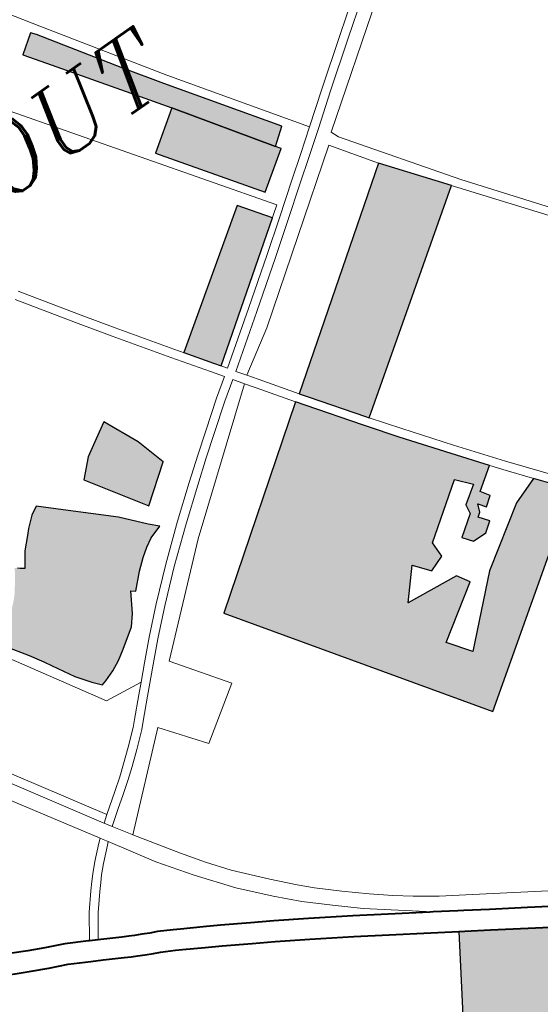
# Model space of a CAD drawing. Header units: metres. Extents: x 149090 to 149776, y 485756 to 486362.
# Tile 77 of 93: x 149618.51 to 149627.35, y 486293.57 to 486310.27. Entities that reach past the tile are written whole.
import ezdxf

# ---------------------------------------------------------------- set-up
doc = ezdxf.new("R2010")
doc.units = ezdxf.units.M
doc.header["$MEASUREMENT"] = 0
for name, color, linetype, lineweight in [('WVB-pen-brm-dik 018', 6, 'Continuous', 13), ('WVB-pen-dik 035', 1, 'Continuous', 40), ('WVB-raster-20%', 254, 'Continuous', 30), ('WVB-raster-60%', 253, 'Continuous', 30), ('WVB-tekst-dik 035', 1, 'Continuous', 40)]:
    doc.layers.add(name, color=color, linetype=linetype, lineweight=lineweight)
doc.styles.add('1 200   cursief   0.18', font='ITALICS.shx', dxfattribs={"height": 0.36})

# ---------------------------------------------------------------- blocks, each defined once
blk = doc.blocks.new('INZET')
at = {"layer": 'WVB-raster-20%', "extrusion": (0, 0, -1)}
for points in [[(0.021963, -0.099152), (0.021394, -0.098721), (0.023833, -0.095222), (0.024667, -0.093997), (0.026401, -0.09138), (0.02654, -0.091218), (0.027179, -0.09167), (0.026568, -0.092538), (0.024843, -0.094987), (0.02409, -0.096057)], [(0.037284, -0.1107), (0.037115, -0.11065), (0.036725, -0.110507), (0.036371, -0.110333), (0.036014, -0.110108), (0.035353, -0.109654), (0.035059, -0.109301), (0.034666, -0.108639), (0.034527, -0.108746), (0.034527, -0.108747), (0.034036, -0.10827), (0.033668, -0.107964), (0.033365, -0.107747), (0.033062, -0.107576), (0.032596, -0.107413), (0.032875, -0.107134), (0.033558, -0.106358), (0.03495, -0.105073), (0.035634, -0.104448), (0.035929, -0.104611), (0.036103, -0.104759), (0.036282, -0.104918), (0.036445, -0.105093), (0.036818, -0.105458), (0.037167, -0.105954), (0.037298, -0.105856), (0.037359, -0.105801), (0.037431, -0.105736), (0.03775, -0.106195), (0.037988, -0.106505), (0.03819, -0.106703), (0.038341, -0.106827), (0.038534, -0.106964), (0.038708, -0.107061), (0.03891, -0.107162), (0.039098, -0.107235), (0.039405, -0.107318), (0.039236, -0.107715), (0.03875, -0.10845), (0.038466, -0.108911), (0.038306, -0.109182), (0.037888, -0.109925), (0.037523, -0.110411)]]:
    blk.add_hatch(color=256, dxfattribs=at).paths.add_polyline_path(points)
at = {"layer": 'WVB-raster-20%', "ltscale": 0.5, "extrusion": (0, 0, -1)}
for points in [[(0.02776, -0.104178), (0.023449, -0.101073), (0.024178, -0.100039), (0.028537, -0.103073), (0.02792, -0.103943)], [(0.026979, -0.119069), (0.020446, -0.114466), (0.020632, -0.11424), (0.021303, -0.113399), (0.022246, -0.113745), (0.024328, -0.115106), (0.026365, -0.117015), (0.026924, -0.11624), (0.02508, -0.115032), (0.025338, -0.114598), (0.027212, -0.1144), (0.026361, -0.113433), (0.025928, -0.113978), (0.025358, -0.11376), (0.025358, -0.113209), (0.023509, -0.111884), (0.023077, -0.112383), (0.023691, -0.112817), (0.023741, -0.113135), (0.024436, -0.113636), (0.024195, -0.113968), (0.023688, -0.11398), (0.023339, -0.113717), (0.023594, -0.113389), (0.023446, -0.113283), (0.023336, -0.113013), (0.023157, -0.113272), (0.022835, -0.113028), (0.023034, -0.112725), (0.022266, -0.112181), (0.023102, -0.111101), (0.024215, -0.109626), (0.024913, -0.108688), (0.024996, -0.108576), (0.026177, -0.10694), (0.026404, -0.106619), (0.032517, -0.111084)]]:
    blk.add_hatch(color=256, dxfattribs=at).paths.add_polyline_path(points)
at = {"layer": 'WVB-raster-20%', "ltscale": 0.5}
for points in [[(-0.024672, -0.108509), (-0.024754, -0.108399), (-0.025933, -0.106766), (-0.026141, -0.106472), (-0.019432, -0.101632), (-0.01785, -0.103679)], [(-0.032503, -0.106641), (-0.033798, -0.104642), (-0.033229, -0.104097), (-0.032653, -0.103758), (-0.032107, -0.103435), (-0.03155, -0.104654), (-0.031246, -0.105696)]]:
    blk.add_hatch(color=256, dxfattribs=at).paths.add_polyline_path(points)
at = {"layer": 'WVB-raster-60%'}
blk.add_hatch(color=256, dxfattribs=at).paths.add_polyline_path([(-0.023144, -0.100215), (-0.025428, -0.09699), (-0.02409, -0.096057), (-0.021963, -0.099152), (-0.021848, -0.099318)])
at = {"layer": 'WVB-raster-60%', "extrusion": (0, 0, -1)}
blk.add_hatch(color=256, dxfattribs=at).paths.add_polyline_path([(0.019947, -0.137108), (0.019906, -0.137066), (0.019785, -0.136712), (0.019664, -0.136321), (0.019613, -0.13599), (0.019577, -0.135626), (0.019559, -0.135376), (0.019519, -0.135087), (0.019442, -0.134835), (0.019264, -0.134538), (0.018389, -0.133293), (0.018746, -0.133063), (0.019215, -0.132752), (0.020433, -0.132016), (0.020705, -0.131845), (0.021013, -0.131646), (0.02137, -0.131417), (0.022535, -0.130678), (0.023152, -0.130274), (0.024101, -0.129677), (0.025859, -0.128555), (0.026941, -0.127864), (0.027994, -0.12719), (0.029197, -0.126431), (0.030236, -0.125768), (0.031321, -0.125074), (0.032052, -0.124605), (0.032227, -0.124494), (0.034393, -0.127914), (0.030704, -0.130266), (0.030045, -0.130685), (0.029936, -0.130755), (0.025535, -0.133557), (0.023923, -0.134584), (0.021714, -0.135992), (0.021658, -0.136028)])
at = {"layer": 'WVB-pen-brm-dik 018'}
for p, q in [((-0.027549, -0.089088), (-0.02615, -0.091214)), ((-0.02615, -0.091214), (-0.027549, -0.089088)), ((-0.027179, -0.09167), (-0.02654, -0.091218)), ((-0.02654, -0.091218), (-0.026401, -0.09138)), ((-0.026401, -0.09138), (-0.024667, -0.093997)), ((-0.02615, -0.091214), (-0.023587, -0.09505)), ((-0.023587, -0.09505), (-0.02615, -0.091214)), ((-0.026568, -0.092538), (-0.027179, -0.09167)), ((-0.023064, -0.100795), (-0.028775, -0.092794)), ((-0.028775, -0.092794), (-0.023064, -0.100795)), ((-0.024843, -0.094987), (-0.026568, -0.092538)), ((-0.024667, -0.093997), (-0.023833, -0.095222)), ((-0.02409, -0.096057), (-0.024843, -0.094987)), ((-0.023587, -0.09505), (-0.020639, -0.09928)), ((-0.020639, -0.09928), (-0.023587, -0.09505)), ((-0.023833, -0.095222), (-0.021394, -0.098721)), ((-0.025428, -0.09699), (-0.02409, -0.096057)), ((-0.020139, -0.099847), (-0.01473, -0.095905)), ((-0.01473, -0.095905), (-0.020139, -0.099847)), ((-0.018011, -0.097332), (-0.016794, -0.096447)), ((-0.016794, -0.096447), (-0.018011, -0.097332)), ((-0.016618, -0.096691), (-0.017834, -0.097574)), ((-0.017834, -0.097574), (-0.016618, -0.096691)), ((-0.023144, -0.100215), (-0.025428, -0.09699)), ((-0.019559, -0.098475), (-0.018011, -0.097332)), ((-0.018011, -0.097332), (-0.019559, -0.098475)), ((-0.017834, -0.097574), (-0.01938, -0.098716)), ((-0.01938, -0.098716), (-0.017834, -0.097574)), ((-0.031931, -0.098136), (-0.031274, -0.09911)), ((-0.031274, -0.09911), (-0.031931, -0.098136)), ((-0.03218, -0.098303), (-0.031523, -0.099278)), ((-0.031523, -0.099278), (-0.03218, -0.098303)), ((-0.020639, -0.09928), (-0.019559, -0.098475)), ((-0.019559, -0.098475), (-0.020639, -0.09928)), ((-0.021394, -0.098721), (-0.021963, -0.099152)), ((-0.01938, -0.098716), (-0.020399, -0.099475)), ((-0.020399, -0.099475), (-0.01938, -0.098716)), ((-0.031274, -0.09911), (-0.030648, -0.100032)), ((-0.030648, -0.100032), (-0.031274, -0.09911)), ((-0.021963, -0.099152), (-0.021848, -0.099318)), ((-0.031523, -0.099278), (-0.030896, -0.100201)), ((-0.030896, -0.100201), (-0.031523, -0.099278)), ((-0.021848, -0.099318), (-0.023144, -0.100215)), ((-0.020639, -0.09928), (-0.021401, -0.099847)), ((-0.021401, -0.099847), (-0.020639, -0.09928)), ((-0.020399, -0.099475), (-0.020628, -0.099645)), ((-0.020628, -0.099645), (-0.020399, -0.099475)), ((-0.021401, -0.099847), (-0.02217, -0.100411)), ((-0.02217, -0.100411), (-0.021401, -0.099847)), ((-0.020628, -0.099645), (-0.021222, -0.100089)), ((-0.021222, -0.100089), (-0.020628, -0.099645)), ((-0.020031, -0.100112), (-0.020139, -0.099847)), ((-0.020139, -0.099847), (-0.020031, -0.100112)), ((-0.030648, -0.100032), (-0.029951, -0.101044)), ((-0.029951, -0.101044), (-0.030648, -0.100032)), ((-0.025747, -0.104009), (-0.020456, -0.10016)), ((-0.020456, -0.10016), (-0.025747, -0.104009)), ((-0.021222, -0.100089), (-0.021992, -0.100653)), ((-0.021992, -0.100653), (-0.021222, -0.100089)), ((-0.020456, -0.10016), (-0.019432, -0.101632)), ((-0.019432, -0.101632), (-0.020456, -0.10016)), ((-0.017475, -0.103696), (-0.020031, -0.100112)), ((-0.020031, -0.100112), (-0.017475, -0.103696)), ((-0.030896, -0.100201), (-0.030198, -0.101215)), ((-0.030198, -0.101215), (-0.030896, -0.100201)), ((-0.02217, -0.100411), (-0.02325, -0.101209)), ((-0.02325, -0.101209), (-0.02217, -0.100411)), ((-0.02776, -0.104178), (-0.023064, -0.100795)), ((-0.023064, -0.100795), (-0.02776, -0.104178)), ((-0.021992, -0.100653), (-0.023072, -0.101451)), ((-0.023072, -0.101451), (-0.021992, -0.100653)), ((-0.029951, -0.101044), (-0.029124, -0.102238)), ((-0.029124, -0.102238), (-0.029951, -0.101044)), ((-0.030198, -0.101215), (-0.02937, -0.10241)), ((-0.02937, -0.10241), (-0.030198, -0.101215)), ((-0.02325, -0.101209), (-0.024313, -0.101987)), ((-0.024313, -0.101987), (-0.02325, -0.101209)), ((-0.023072, -0.101451), (-0.024137, -0.10223)), ((-0.024137, -0.10223), (-0.023072, -0.101451)), ((-0.019432, -0.101632), (-0.026141, -0.106472)), ((-0.026141, -0.106472), (-0.019432, -0.101632)), ((-0.019432, -0.101632), (-0.013132, -0.109785)), ((-0.013132, -0.109785), (-0.019432, -0.101632)), ((-0.024313, -0.101987), (-0.025882, -0.10312)), ((-0.025882, -0.10312), (-0.024313, -0.101987)), ((-0.02937, -0.10241), (-0.028989, -0.102954)), ((-0.028989, -0.102954), (-0.02937, -0.10241)), ((-0.029124, -0.102238), (-0.028743, -0.102781)), ((-0.028743, -0.102781), (-0.029124, -0.102238)), ((-0.024137, -0.10223), (-0.025707, -0.103363)), ((-0.025707, -0.103363), (-0.024137, -0.10223)), ((-0.028743, -0.102781), (-0.02792, -0.103943)), ((-0.02792, -0.103943), (-0.028743, -0.102781)), ((-0.028989, -0.102954), (-0.028166, -0.104115)), ((-0.028166, -0.104115), (-0.028989, -0.102954)), ((-0.025882, -0.10312), (-0.027632, -0.104365)), ((-0.027632, -0.104365), (-0.025882, -0.10312)), ((-0.025707, -0.103363), (-0.027461, -0.104612)), ((-0.027461, -0.104612), (-0.025707, -0.103363)), ((-0.014539, -0.107513), (-0.017475, -0.103696)), ((-0.017475, -0.103696), (-0.014539, -0.107513)), ((-0.028166, -0.104115), (-0.027878, -0.104537)), ((-0.027878, -0.104537), (-0.028166, -0.104115)), ((-0.02792, -0.103943), (-0.02776, -0.104178)), ((-0.02776, -0.104178), (-0.02792, -0.103943)), ((-0.027632, -0.104365), (-0.02776, -0.104178)), ((-0.02776, -0.104178), (-0.027632, -0.104365)), ((-0.027229, -0.104936), (-0.025747, -0.104009)), ((-0.025747, -0.104009), (-0.027229, -0.104936)), ((-0.035929, -0.104611), (-0.035634, -0.104448)), ((-0.035634, -0.104448), (-0.03495, -0.105073)), ((-0.036282, -0.104918), (-0.036103, -0.104759)), ((-0.036103, -0.104759), (-0.035929, -0.104611)), ((-0.027878, -0.104537), (-0.028521, -0.104984)), ((-0.028521, -0.104984), (-0.027878, -0.104537)), ((-0.027708, -0.104783), (-0.028346, -0.105228)), ((-0.028346, -0.105228), (-0.027708, -0.104783)), ((-0.027464, -0.105123), (-0.027708, -0.104783)), ((-0.027708, -0.104783), (-0.027464, -0.105123)), ((-0.027461, -0.104612), (-0.027229, -0.104936)), ((-0.027229, -0.104936), (-0.027461, -0.104612)), ((-0.036818, -0.105458), (-0.036445, -0.105093)), ((-0.036445, -0.105093), (-0.036282, -0.104918)), ((-0.03495, -0.105073), (-0.033558, -0.106358)), ((-0.031778, -0.108515), (-0.027464, -0.105123)), ((-0.027464, -0.105123), (-0.031778, -0.108515)), ((-0.028521, -0.104984), (-0.029453, -0.105672)), ((-0.029453, -0.105672), (-0.028521, -0.104984)), ((-0.027464, -0.105123), (-0.027241, -0.105436)), ((-0.027241, -0.105436), (-0.027464, -0.105123)), ((-0.026996, -0.105262), (-0.027229, -0.104936)), ((-0.027229, -0.104936), (-0.026996, -0.105262)), ((-0.037167, -0.105954), (-0.036818, -0.105458)), ((-0.028346, -0.105228), (-0.029274, -0.105914)), ((-0.029274, -0.105914), (-0.028346, -0.105228)), ((-0.027241, -0.105436), (-0.026404, -0.106619)), ((-0.026404, -0.106619), (-0.027241, -0.105436)), ((-0.026141, -0.106472), (-0.026996, -0.105262)), ((-0.026996, -0.105262), (-0.026141, -0.106472)), ((-0.037359, -0.105801), (-0.037298, -0.105856)), ((-0.037298, -0.105856), (-0.037167, -0.105954)), ((-0.029453, -0.105672), (-0.030154, -0.10619)), ((-0.030154, -0.10619), (-0.029453, -0.105672)), ((-0.030154, -0.10619), (-0.030927, -0.106784)), ((-0.030927, -0.106784), (-0.030154, -0.10619)), ((-0.029274, -0.105914), (-0.029974, -0.10643)), ((-0.029974, -0.10643), (-0.029274, -0.105914)), ((-0.033558, -0.106358), (-0.032875, -0.107134)), ((-0.029974, -0.10643), (-0.030743, -0.107021)), ((-0.030743, -0.107021), (-0.029974, -0.10643)), ((-0.026141, -0.106472), (-0.025933, -0.106766)), ((-0.025933, -0.106766), (-0.026141, -0.106472)), ((-0.03749, -0.111209), (-0.04022, -0.106717)), ((-0.04022, -0.106717), (-0.03749, -0.111209)), ((-0.026404, -0.106619), (-0.032517, -0.111084)), ((-0.032517, -0.111084), (-0.026404, -0.106619)), ((-0.030927, -0.106784), (-0.032005, -0.10763)), ((-0.032005, -0.10763), (-0.030927, -0.106784)), ((-0.026177, -0.10694), (-0.026404, -0.106619)), ((-0.026404, -0.106619), (-0.026177, -0.10694)), ((-0.025933, -0.106766), (-0.024754, -0.108399)), ((-0.024754, -0.108399), (-0.025933, -0.106766)), ((-0.032875, -0.107134), (-0.032596, -0.107413)), ((-0.030743, -0.107021), (-0.031818, -0.107864)), ((-0.031818, -0.107864), (-0.030743, -0.107021)), ((-0.024996, -0.108576), (-0.026177, -0.10694)), ((-0.026177, -0.10694), (-0.024996, -0.108576)), ((-0.032596, -0.107413), (-0.033062, -0.107576)), ((-0.03875, -0.10845), (-0.039236, -0.107715)), ((-0.033365, -0.107747), (-0.033668, -0.107964)), ((-0.033062, -0.107576), (-0.033365, -0.107747)), ((-0.032005, -0.10763), (-0.033177, -0.108588)), ((-0.033177, -0.108588), (-0.032005, -0.10763)), ((-0.031818, -0.107864), (-0.032983, -0.108817)), ((-0.032983, -0.108817), (-0.031818, -0.107864)), ((-0.033668, -0.107964), (-0.034036, -0.10827)), ((-0.038466, -0.108911), (-0.03875, -0.10845)), ((-0.034976, -0.111345), (-0.031778, -0.108515)), ((-0.031778, -0.108515), (-0.034976, -0.111345)), ((-0.034036, -0.10827), (-0.034527, -0.108747)), ((-0.024754, -0.108399), (-0.024672, -0.108509)), ((-0.024672, -0.108509), (-0.024754, -0.108399)), ((-0.024672, -0.108509), (-0.023975, -0.109446)), ((-0.023975, -0.109446), (-0.024672, -0.108509)), ((-0.034666, -0.108639), (-0.035059, -0.109301)), ((-0.034527, -0.108746), (-0.034666, -0.108639)), ((-0.034527, -0.108747), (-0.034527, -0.108746)), ((-0.033177, -0.108588), (-0.034214, -0.109498)), ((-0.034214, -0.109498), (-0.033177, -0.108588)), ((-0.032983, -0.108817), (-0.034013, -0.10972)), ((-0.034013, -0.10972), (-0.032983, -0.108817)), ((-0.024913, -0.108688), (-0.024996, -0.108576)), ((-0.024996, -0.108576), (-0.024913, -0.108688)), ((-0.024215, -0.109626), (-0.024913, -0.108688)), ((-0.024913, -0.108688), (-0.024215, -0.109626)), ((-0.038306, -0.109182), (-0.038466, -0.108911)), ((-0.037888, -0.109925), (-0.038306, -0.109182)), ((-0.035059, -0.109301), (-0.035353, -0.109654)), ((-0.034214, -0.109498), (-0.035058, -0.110289)), ((-0.035058, -0.110289), (-0.034214, -0.109498)), ((-0.023975, -0.109446), (-0.022864, -0.110919)), ((-0.022864, -0.110919), (-0.023975, -0.109446)), ((-0.035353, -0.109654), (-0.036014, -0.110108)), ((-0.034013, -0.10972), (-0.034851, -0.110506)), ((-0.034851, -0.110506), (-0.034013, -0.10972)), ((-0.023102, -0.111101), (-0.024215, -0.109626)), ((-0.024215, -0.109626), (-0.023102, -0.111101)), ((-0.039961, -0.114532), (-0.042663, -0.11016)), ((-0.042663, -0.11016), (-0.039961, -0.114532)), ((-0.042408, -0.110002), (-0.039704, -0.114377)), ((-0.039704, -0.114377), (-0.042408, -0.110002)), ((-0.037523, -0.110411), (-0.037888, -0.109925)), ((-0.036014, -0.110108), (-0.036371, -0.110333)), ((-0.037284, -0.1107), (-0.037523, -0.110411)), ((-0.036725, -0.110507), (-0.037115, -0.11065)), ((-0.036371, -0.110333), (-0.036725, -0.110507)), ((-0.035058, -0.110289), (-0.035695, -0.110908)), ((-0.035695, -0.110908), (-0.035058, -0.110289)), ((-0.034851, -0.110506), (-0.035484, -0.111122)), ((-0.035484, -0.111122), (-0.034851, -0.110506)), ((-0.037115, -0.11065), (-0.037284, -0.1107)), ((-0.036162, -0.111375), (-0.03749, -0.111209)), ((-0.03749, -0.111209), (-0.036162, -0.111375)), ((-0.035484, -0.111122), (-0.036256, -0.111892)), ((-0.036256, -0.111892), (-0.035484, -0.111122)), ((-0.035695, -0.110908), (-0.036162, -0.111375)), ((-0.036162, -0.111375), (-0.035695, -0.110908)), ((-0.032517, -0.111084), (-0.026979, -0.119069)), ((-0.026979, -0.119069), (-0.032517, -0.111084)), ((-0.021974, -0.112558), (-0.023102, -0.111101)), ((-0.023102, -0.111101), (-0.021974, -0.112558)), ((-0.022864, -0.110919), (-0.021738, -0.112372)), ((-0.021738, -0.112372), (-0.022864, -0.110919)), ((-0.042453, -0.111532), (-0.040348, -0.114893)), ((-0.040348, -0.114893), (-0.042453, -0.111532)), ((-0.036162, -0.111375), (-0.036468, -0.11168)), ((-0.036468, -0.11168), (-0.036162, -0.111375)), ((-0.033669, -0.113181), (-0.034976, -0.111345)), ((-0.034976, -0.111345), (-0.033669, -0.113181)), ((-0.036468, -0.11168), (-0.037077, -0.112287)), ((-0.037077, -0.112287), (-0.036468, -0.11168)), ((-0.036256, -0.111892), (-0.036866, -0.112501)), ((-0.036866, -0.112501), (-0.036256, -0.111892)), ((-0.03727, -0.112475), (-0.037793, -0.112923)), ((-0.037793, -0.112923), (-0.03727, -0.112475)), ((-0.037077, -0.112287), (-0.03727, -0.112475)), ((-0.03727, -0.112475), (-0.037077, -0.112287)), ((-0.036866, -0.112501), (-0.037068, -0.112697)), ((-0.037068, -0.112697), (-0.036866, -0.112501)), ((-0.021738, -0.112372), (-0.020399, -0.114051)), ((-0.020399, -0.114051), (-0.021738, -0.112372)), ((-0.037068, -0.112697), (-0.037599, -0.113152)), ((-0.037599, -0.113152), (-0.037068, -0.112697)), ((-0.020632, -0.11424), (-0.021974, -0.112558)), ((-0.021974, -0.112558), (-0.020632, -0.11424)), ((-0.039379, -0.11544), (-0.03659, -0.112959)), ((-0.03659, -0.112959), (-0.039379, -0.11544)), ((-0.037793, -0.112923), (-0.038247, -0.113302)), ((-0.038247, -0.113302), (-0.037793, -0.112923)), ((-0.037599, -0.113152), (-0.038058, -0.113536)), ((-0.038058, -0.113536), (-0.037599, -0.113152)), ((-0.03659, -0.112959), (-0.035491, -0.114401)), ((-0.035491, -0.114401), (-0.03659, -0.112959)), ((-0.035491, -0.114401), (-0.033669, -0.113181)), ((-0.033669, -0.113181), (-0.035491, -0.114401)), ((-0.038247, -0.113302), (-0.038608, -0.113585)), ((-0.038608, -0.113585), (-0.038247, -0.113302)), ((-0.038058, -0.113536), (-0.038427, -0.113824)), ((-0.038427, -0.113824), (-0.038058, -0.113536)), ((-0.038608, -0.113585), (-0.039027, -0.113894)), ((-0.039027, -0.113894), (-0.038608, -0.113585)), ((-0.038427, -0.113824), (-0.038853, -0.114138)), ((-0.038853, -0.114138), (-0.038427, -0.113824)), ((-0.03948, -0.114209), (-0.039704, -0.114377)), ((-0.039704, -0.114377), (-0.03948, -0.114209)), ((-0.039027, -0.113894), (-0.03948, -0.114209)), ((-0.03948, -0.114209), (-0.039027, -0.113894)), ((-0.038853, -0.114138), (-0.039304, -0.114452)), ((-0.039304, -0.114452), (-0.038853, -0.114138)), ((-0.039945, -0.114557), (-0.039961, -0.114532)), ((-0.039961, -0.114532), (-0.039945, -0.114557)), ((-0.039704, -0.114377), (-0.039945, -0.114557)), ((-0.039945, -0.114557), (-0.039704, -0.114377)), ((-0.039304, -0.114452), (-0.039783, -0.11481)), ((-0.039783, -0.11481), (-0.039304, -0.114452)), ((-0.026979, -0.119069), (-0.020446, -0.114466)), ((-0.020446, -0.114466), (-0.026979, -0.119069)), ((-0.039783, -0.11481), (-0.039945, -0.114557)), ((-0.039945, -0.114557), (-0.039783, -0.11481)), ((-0.039783, -0.11481), (-0.039388, -0.115425)), ((-0.039388, -0.115425), (-0.039783, -0.11481)), ((-0.040485, -0.115012), (-0.040953, -0.115447)), ((-0.040953, -0.115447), (-0.040485, -0.115012)), ((-0.040348, -0.114893), (-0.040485, -0.115012)), ((-0.040485, -0.115012), (-0.040348, -0.114893)), ((-0.040348, -0.114893), (-0.040285, -0.114994)), ((-0.040285, -0.114994), (-0.040348, -0.114893)), ((-0.040285, -0.114994), (-0.040187, -0.115151)), ((-0.040187, -0.115151), (-0.040285, -0.114994)), ((-0.040285, -0.115236), (-0.040187, -0.115151)), ((-0.040187, -0.115151), (-0.040285, -0.115236)), ((-0.040187, -0.115151), (-0.039262, -0.116642)), ((-0.039262, -0.116642), (-0.040187, -0.115151)), ((-0.040953, -0.115447), (-0.041249, -0.11574)), ((-0.041249, -0.11574), (-0.040953, -0.115447)), ((-0.040746, -0.115663), (-0.040285, -0.115236)), ((-0.040285, -0.115236), (-0.040746, -0.115663)), ((-0.039388, -0.115425), (-0.039379, -0.11544)), ((-0.039379, -0.11544), (-0.039388, -0.115425)), ((-0.038415, -0.116885), (-0.039379, -0.11544)), ((-0.039379, -0.11544), (-0.038415, -0.116885)), ((-0.041249, -0.11574), (-0.041425, -0.115939)), ((-0.041425, -0.115939), (-0.041249, -0.11574)), ((-0.04103, -0.115946), (-0.040746, -0.115663)), ((-0.040746, -0.115663), (-0.04103, -0.115946)), ((-0.041632, -0.116177), (-0.0421, -0.116738)), ((-0.0421, -0.116738), (-0.041632, -0.116177)), ((-0.041425, -0.115939), (-0.041632, -0.116177)), ((-0.041632, -0.116177), (-0.041425, -0.115939)), ((-0.041404, -0.116372), (-0.041199, -0.116137)), ((-0.041199, -0.116137), (-0.041404, -0.116372)), ((-0.041199, -0.116137), (-0.04103, -0.115946)), ((-0.04103, -0.115946), (-0.041199, -0.116137)), ((-0.045047, -0.116363), (-0.044558, -0.116609)), ((-0.041861, -0.116919), (-0.041404, -0.116372)), ((-0.041404, -0.116372), (-0.041861, -0.116919)), ((-0.044558, -0.116609), (-0.044021, -0.116858)), ((-0.044021, -0.116858), (-0.043393, -0.117141)), ((-0.0421, -0.116738), (-0.042653, -0.117536)), ((-0.042653, -0.117536), (-0.0421, -0.116738)), ((-0.039262, -0.116642), (-0.038467, -0.117764)), ((-0.038467, -0.117764), (-0.039262, -0.116642)), ((-0.037895, -0.117628), (-0.038415, -0.116885)), ((-0.038415, -0.116885), (-0.037895, -0.117628)), ((-0.044862, -0.11724), (-0.045359, -0.11699)), ((-0.043393, -0.117141), (-0.042683, -0.11752)), ((-0.042386, -0.117678), (-0.041861, -0.116919)), ((-0.041861, -0.116919), (-0.042386, -0.117678)), ((-0.044312, -0.117495), (-0.044862, -0.11724)), ((-0.043701, -0.11777), (-0.044312, -0.117495)), ((-0.042683, -0.11752), (-0.042653, -0.117536)), ((-0.042653, -0.117536), (-0.042386, -0.117678)), ((-0.043013, -0.118137), (-0.043701, -0.11777)), ((-0.042386, -0.117678), (-0.042312, -0.117718)), ((-0.042312, -0.117718), (-0.041682, -0.118063)), ((-0.038467, -0.117764), (-0.037559, -0.11893)), ((-0.037559, -0.11893), (-0.038467, -0.117764)), ((-0.037337, -0.11835), (-0.037895, -0.117628)), ((-0.037895, -0.117628), (-0.037337, -0.11835)), ((-0.042648, -0.118332), (-0.043013, -0.118137)), ((-0.041682, -0.118063), (-0.041475, -0.118178)), ((-0.041475, -0.118178), (-0.041302, -0.118266)), ((-0.042021, -0.118675), (-0.042648, -0.118332)), ((-0.041302, -0.118266), (-0.041072, -0.118379)), ((-0.041072, -0.118379), (-0.040823, -0.1185)), ((-0.040823, -0.1185), (-0.040588, -0.11861)), ((-0.03645, -0.119353), (-0.037337, -0.11835)), ((-0.037337, -0.11835), (-0.03645, -0.119353)), ((-0.041803, -0.118797), (-0.042021, -0.118675)), ((-0.041614, -0.118892), (-0.041803, -0.118797)), ((-0.040588, -0.11861), (-0.04011, -0.118867)), ((-0.04011, -0.118867), (-0.039898, -0.118987)), ((-0.041379, -0.119008), (-0.041614, -0.118892)), ((-0.041124, -0.119132), (-0.041379, -0.119008)), ((-0.040902, -0.119236), (-0.041124, -0.119132)), ((-0.039898, -0.118987), (-0.039227, -0.11937)), ((-0.037559, -0.11893), (-0.036684, -0.11989)), ((-0.036684, -0.11989), (-0.037559, -0.11893)), ((-0.040449, -0.11948), (-0.040902, -0.119236)), ((-0.040244, -0.119596), (-0.040449, -0.11948)), ((-0.039227, -0.11937), (-0.038717, -0.119665)), ((-0.035799, -0.120041), (-0.03645, -0.119353)), ((-0.03645, -0.119353), (-0.035799, -0.120041)), ((-0.039576, -0.119977), (-0.040244, -0.119596)), ((-0.038717, -0.119665), (-0.037836, -0.120184)), ((-0.036684, -0.11989), (-0.035994, -0.120591)), ((-0.035994, -0.120591), (-0.036684, -0.11989)), ((-0.03907, -0.12027), (-0.039576, -0.119977)), ((-0.037836, -0.120184), (-0.037152, -0.120587)), ((-0.035379, -0.120463), (-0.035799, -0.120041)), ((-0.035799, -0.120041), (-0.035379, -0.120463)), ((-0.038191, -0.120787), (-0.03907, -0.12027)), ((-0.034682, -0.121098), (-0.035379, -0.120463)), ((-0.035379, -0.120463), (-0.034682, -0.121098)), ((-0.037512, -0.121187), (-0.038191, -0.120787)), ((-0.037152, -0.120587), (-0.036139, -0.121206)), ((-0.035994, -0.120591), (-0.035216, -0.121305)), ((-0.035216, -0.121305), (-0.035994, -0.120591)), ((-0.036506, -0.121802), (-0.037512, -0.121187)), ((-0.036139, -0.121206), (-0.034863, -0.121997)), ((-0.033978, -0.121703), (-0.034682, -0.121098)), ((-0.034682, -0.121098), (-0.033978, -0.121703)), ((-0.035216, -0.121305), (-0.034427, -0.121998)), ((-0.034427, -0.121998), (-0.035216, -0.121305)), ((-0.035234, -0.12259), (-0.036506, -0.121802)), ((-0.033351, -0.122212), (-0.033978, -0.121703)), ((-0.033978, -0.121703), (-0.033351, -0.122212)), ((-0.034863, -0.121997), (-0.033851, -0.122638)), ((-0.034427, -0.121998), (-0.032559, -0.123455)), ((-0.032559, -0.123455), (-0.034427, -0.121998)), ((-0.032798, -0.122624), (-0.033351, -0.122212)), ((-0.033351, -0.122212), (-0.032798, -0.122624)), ((-0.034225, -0.12323), (-0.035234, -0.12259)), ((-0.033851, -0.122638), (-0.032652, -0.123397)), ((-0.032082, -0.12313), (-0.032798, -0.122624)), ((-0.032798, -0.122624), (-0.032082, -0.12313)), ((-0.033026, -0.123988), (-0.034225, -0.12323)), ((-0.031128, -0.123739), (-0.032082, -0.12313)), ((-0.032082, -0.12313), (-0.031128, -0.123739)), ((-0.032652, -0.123397), (-0.032559, -0.123455)), ((-0.032559, -0.123455), (-0.031853, -0.123903)), ((-0.026384, -0.126746), (-0.031128, -0.123739)), ((-0.031128, -0.123739), (-0.026384, -0.126746)), ((-0.032227, -0.124494), (-0.033026, -0.123988)), ((-0.031853, -0.123903), (-0.031676, -0.124015)), ((-0.031676, -0.124015), (-0.030944, -0.124484)), ((-0.034393, -0.127914), (-0.032227, -0.124494)), ((-0.030944, -0.124484), (-0.029859, -0.125178)), ((-0.029859, -0.125178), (-0.028822, -0.12584))]:
    blk.add_line(p, q, dxfattribs=at)
at = {"layer": 'WVB-pen-brm-dik 018', "ltscale": 0.5}
for p, q in [((-0.024178, -0.100039), (-0.028537, -0.103073)), ((-0.023449, -0.101073), (-0.024178, -0.100039)), ((-0.024672, -0.108509), (-0.01785, -0.103679)), ((-0.023509, -0.111884), (-0.025358, -0.113209)), ((-0.023077, -0.112383), (-0.023509, -0.111884)), ((-0.023034, -0.112725), (-0.022266, -0.112181)), ((-0.023077, -0.112383), (-0.023691, -0.112817)), ((-0.023691, -0.112817), (-0.023741, -0.113135)), ((-0.022835, -0.113028), (-0.023034, -0.112725)), ((-0.025358, -0.113209), (-0.025358, -0.11376)), ((-0.023741, -0.113135), (-0.024436, -0.113636)), ((-0.023446, -0.113283), (-0.023336, -0.113013)), ((-0.023336, -0.113013), (-0.023157, -0.113272)), ((-0.023157, -0.113272), (-0.022835, -0.113028)), ((-0.026361, -0.113433), (-0.027212, -0.1144)), ((-0.025928, -0.113978), (-0.026361, -0.113433)), ((-0.023594, -0.113389), (-0.023446, -0.113283)), ((-0.023339, -0.113717), (-0.023594, -0.113389)), ((-0.022246, -0.113745), (-0.021303, -0.113399)), ((-0.025358, -0.11376), (-0.025928, -0.113978)), ((-0.024436, -0.113636), (-0.024195, -0.113968)), ((-0.024328, -0.115106), (-0.022246, -0.113745)), ((-0.023688, -0.11398), (-0.023339, -0.113717)), ((-0.024195, -0.113968), (-0.023688, -0.11398)), ((-0.027212, -0.1144), (-0.025338, -0.114598)), ((-0.025338, -0.114598), (-0.02508, -0.115032)), ((-0.02508, -0.115032), (-0.026924, -0.11624)), ((-0.026365, -0.117015), (-0.024328, -0.115106)), ((-0.026924, -0.11624), (-0.026365, -0.117015))]:
    blk.add_line(p, q, dxfattribs=at)
at = {"layer": 'WVB-pen-brm-dik 018', "ltscale": 0.5, "flags": 128}
blk.add_lwpolyline([(-0.033798, -0.104642), (-0.033229, -0.104097), (-0.032653, -0.103758), (-0.032107, -0.103435), (-0.03155, -0.104654), (-0.031246, -0.105696), (-0.032503, -0.106641)], close=True, dxfattribs=at)
at = {"layer": 'WVB-pen-dik 035', "flags": 128}
for points in [[(-0.042683, -0.11752), (-0.043393, -0.117141), (-0.044021, -0.116858), (-0.044558, -0.116609), (-0.045047, -0.116363), (-0.045188, -0.116293), (-0.045286, -0.11624), (-0.04561, -0.116054), (-0.045848, -0.115907), (-0.046102, -0.115743)], [(-0.046483, -0.11633), (-0.046222, -0.1165), (-0.045967, -0.116656), (-0.045628, -0.116851), (-0.045512, -0.116915), (-0.045359, -0.11699), (-0.044862, -0.11724), (-0.044312, -0.117495), (-0.043701, -0.11777), (-0.043013, -0.118137)], [(-0.042653, -0.117536), (-0.042683, -0.11752)], [(-0.042386, -0.117678), (-0.042653, -0.117536)], [(-0.042312, -0.117718), (-0.042386, -0.117678)], [(-0.032559, -0.123455), (-0.032652, -0.123397), (-0.033851, -0.122638), (-0.034863, -0.121997), (-0.036139, -0.121206), (-0.037152, -0.120587), (-0.037836, -0.120184), (-0.038717, -0.119665), (-0.039227, -0.11937), (-0.039898, -0.118987), (-0.04011, -0.118867), (-0.040588, -0.11861), (-0.040823, -0.1185), (-0.041072, -0.118379), (-0.041302, -0.118266), (-0.041475, -0.118178), (-0.041682, -0.118063), (-0.042312, -0.117718)], [(-0.043013, -0.118137), (-0.042648, -0.118332)], [(-0.042648, -0.118332), (-0.042021, -0.118675), (-0.041803, -0.118797), (-0.041614, -0.118892), (-0.041379, -0.119008), (-0.041124, -0.119132), (-0.040902, -0.119236), (-0.040449, -0.11948), (-0.040244, -0.119596), (-0.039576, -0.119977), (-0.03907, -0.12027), (-0.038191, -0.120787), (-0.037512, -0.121187), (-0.036506, -0.121802), (-0.035234, -0.12259), (-0.034225, -0.12323), (-0.033026, -0.123988), (-0.032227, -0.124494)], [(-0.031853, -0.123903), (-0.032559, -0.123455)], [(-0.016747, -0.133515), (-0.018364, -0.132477), (-0.01884, -0.132161), (-0.020065, -0.13142), (-0.020329, -0.131255), (-0.020635, -0.131057), (-0.020994, -0.130827), (-0.022155, -0.13009), (-0.022774, -0.129685), (-0.023726, -0.129085), (-0.025483, -0.127965), (-0.026564, -0.127275), (-0.027618, -0.126599), (-0.028822, -0.12584), (-0.029859, -0.125178), (-0.030944, -0.124484), (-0.031676, -0.124015), (-0.031853, -0.123903)], [(-0.032227, -0.124494), (-0.032052, -0.124605), (-0.031321, -0.125074), (-0.030236, -0.125768), (-0.029197, -0.126431), (-0.027994, -0.12719), (-0.026941, -0.127864), (-0.025859, -0.128555), (-0.024101, -0.129677), (-0.023152, -0.130274), (-0.022535, -0.130678), (-0.02137, -0.131417), (-0.021013, -0.131646), (-0.020705, -0.131845), (-0.020433, -0.132016), (-0.019215, -0.132752), (-0.018746, -0.133063), (-0.018389, -0.133293)]]:
    blk.add_lwpolyline(points, dxfattribs=at)
at = {"layer": 'WVB-raster-20%', "flags": 128}
blk.add_lwpolyline([(-0.023833, -0.095222), (-0.024667, -0.093997), (-0.026401, -0.09138), (-0.02654, -0.091218), (-0.027179, -0.09167), (-0.026568, -0.092538), (-0.024843, -0.094987), (-0.02409, -0.096057), (-0.021963, -0.099152), (-0.021394, -0.098721)], close=True, dxfattribs=at)
at = {"layer": 'WVB-raster-20%', "ltscale": 0.5, "flags": 128}
for points in [[(-0.028537, -0.103073), (-0.02792, -0.103943), (-0.02776, -0.104178), (-0.023449, -0.101073), (-0.024178, -0.100039)], [(-0.019432, -0.101632), (-0.026141, -0.106472), (-0.025933, -0.106766), (-0.024754, -0.108399), (-0.024672, -0.108509), (-0.01785, -0.103679)], [(-0.032503, -0.106641), (-0.031246, -0.105696), (-0.03155, -0.104654), (-0.032107, -0.103435), (-0.032653, -0.103758), (-0.033229, -0.104097), (-0.033798, -0.104642)]]:
    blk.add_lwpolyline(points, close=True, dxfattribs=at)
at = {"layer": 'WVB-raster-20%', "flags": 128}
blk.add_lwpolyline([(-0.039236, -0.107715), (-0.03875, -0.10845), (-0.038466, -0.108911), (-0.038306, -0.109182), (-0.037888, -0.109925), (-0.037523, -0.110411), (-0.037284, -0.1107), (-0.037115, -0.11065), (-0.036725, -0.110507), (-0.036371, -0.110333), (-0.036014, -0.110108), (-0.035353, -0.109654), (-0.035059, -0.109301), (-0.034666, -0.108639), (-0.034527, -0.108746), (-0.034527, -0.108747), (-0.034036, -0.10827), (-0.033668, -0.107964), (-0.033365, -0.107747), (-0.033062, -0.107576), (-0.032596, -0.107413), (-0.032875, -0.107134), (-0.033558, -0.106358), (-0.03495, -0.105073), (-0.035634, -0.104448), (-0.035929, -0.104611), (-0.036103, -0.104759), (-0.036282, -0.104918), (-0.036445, -0.105093), (-0.036818, -0.105458), (-0.037167, -0.105954), (-0.037298, -0.105856), (-0.037359, -0.105801)], dxfattribs=at)
at = {"layer": 'WVB-raster-20%', "ltscale": 0.5, "flags": 128}
blk.add_lwpolyline([(-0.020632, -0.11424), (-0.021303, -0.113399), (-0.022246, -0.113745), (-0.024328, -0.115106), (-0.026365, -0.117015), (-0.026924, -0.11624), (-0.02508, -0.115032), (-0.025338, -0.114598), (-0.027212, -0.1144), (-0.026361, -0.113433), (-0.025928, -0.113978), (-0.025358, -0.11376), (-0.025358, -0.113209), (-0.023509, -0.111884), (-0.023077, -0.112383), (-0.023691, -0.112817), (-0.023741, -0.113135), (-0.024436, -0.113636), (-0.024195, -0.113968), (-0.023688, -0.11398), (-0.023339, -0.113717), (-0.023594, -0.113389), (-0.023446, -0.113283), (-0.023336, -0.113013), (-0.023157, -0.113272), (-0.022835, -0.113028), (-0.023034, -0.112725), (-0.022266, -0.112181), (-0.023102, -0.111101), (-0.024215, -0.109626), (-0.024913, -0.108688), (-0.024996, -0.108576), (-0.026177, -0.10694), (-0.026404, -0.106619), (-0.032517, -0.111084), (-0.026979, -0.119069), (-0.020446, -0.114466)], dxfattribs=at)
at = {"layer": 'WVB-raster-60%', "flags": 128}
blk.add_lwpolyline([(-0.021963, -0.099152), (-0.02409, -0.096057), (-0.025428, -0.09699), (-0.023144, -0.100215), (-0.021848, -0.099318)], close=True, dxfattribs=at)
blk.add_lwpolyline([(-0.029197, -0.126431), (-0.030236, -0.125768), (-0.031321, -0.125074), (-0.032052, -0.124605), (-0.032227, -0.124494), (-0.034393, -0.127914)], dxfattribs=at)
at = {"layer": 'WVB-tekst-dik 035', "style": '1 200   cursief   0.18'}
blk.add_text('ALMERE-HOUT', height=0.0024, dxfattribs=at).set_placement((-0.050007, -0.095438))

msp = doc.modelspace()

# ---------------------------------------------------------------- block references
at = {"layer": 'WVB-raster-60%', "xscale": 500.0000000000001, "yscale": 500.0000000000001, "zscale": 500.0000000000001, "rotation": 35.19028839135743}
msp.add_blockref('INZET', (149603.259, 486354.964), dxfattribs=at)

doc.saveas('drawing.dxf')
